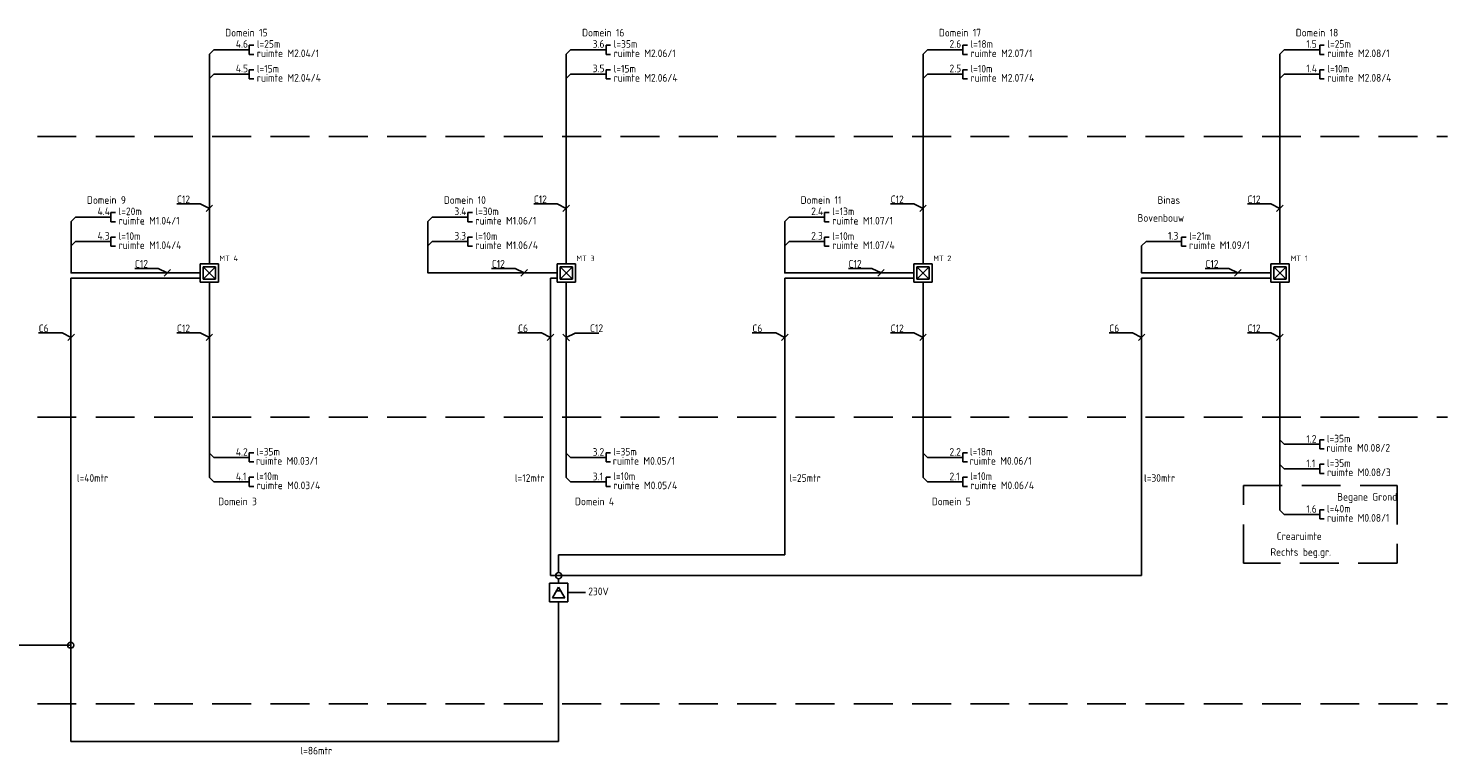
# Model space of a CAD drawing. Header units: millimetres. Extents: x 6913 to 9125, y -938 to -543.
# Tile 3 of 3: x 8661 to 9125, y -839 to -602. Entities that reach past the tile are written whole.
import ezdxf
from ezdxf.enums import TextEntityAlignment as Align

# ---------------------------------------------------------------- set-up
doc = ezdxf.new("R2010")
doc.units = ezdxf.units.MM
doc.linetypes.add('HIDDEN', pattern=[9.525, 6.35, -3.175])
doc.layers.add('EL6431--', color=3, linetype='Continuous')
doc.styles.add('BURO-018', font='ISO.shx', dxfattribs={"height": 1.8})
doc.styles.get("Standard").update_dxf_attribs({"font": 'iso.shx'})

# ---------------------------------------------------------------- blocks, each defined once
blk = doc.blocks.new('E00488')
at = {"color": 0}
for p, q in [((3.04, 7), (-2.96, 7)), ((-2.96, 7), (-2.96, 1)), ((-1.7, 2), (-1.7, 6)), ((-1.7, 6), (1.77, 4)), ((0.61, 3.33), (0.61, 4.67)), ((3.04, 1), (3.04, 7)), ((-2.96, 1), (3.04, 1)), ((-1.7, 2), (1.77, 4))]:
    blk.add_line(p, q, dxfattribs=at)
at = {"color": 0, "linetype": 'Continuous', "style": 'BURO-018', "flags": 1}
blk.add_attdef('E_MATCODE', text='', height=1.8, dxfattribs=at).set_placement((0, 0), align=Align.MIDDLE)
blk = doc.blocks.new('E00491')
at = {"color": 0, "linetype": 'Continuous'}
for p, q in [((-1, 0), (-2.5, 0)), ((0, 2.63), (0, -2.63))]:
    blk.add_line(p, q, dxfattribs=at)
blk.add_circle((0, 0), 1, dxfattribs=at)
at = {"color": 0, "linetype": 'Continuous', "style": 'BURO-018', "flags": 1}
blk.add_attdef('E_MATCODE', text='', height=1.8, dxfattribs=at).set_placement((0, 0), align=Align.MIDDLE)
blk = doc.blocks.new('E00483')
at = {"color": 0}
for p, q in [((0, 6), (-6, 6)), ((-6, 6), (-6, 0)), ((-5, 1, -0.86), (-1, 5, -0.86)), ((-5, 5, -0.86), (-1, 1, -0.86)), ((0, 0), (0, 6)), ((-6, 0), (0, 0))]:
    blk.add_line(p, q, dxfattribs=at)
at = {"color": 0, "linetype": 'Continuous'}
for p, q in [((-5, 5, -0.86), (-5, 1, -0.86)), ((-1, 5, -0.86), (-5, 5, -0.86)), ((-1, 5, -0.86), (-1, 1, -0.86)), ((-1, 1, -0.86), (-5, 1, -0.86))]:
    blk.add_line(p, q, dxfattribs=at)
at = {"color": 0, "linetype": 'Continuous', "style": 'BURO-018', "flags": 1}
blk.add_attdef('E_MATCODE', text='', height=1.8, dxfattribs=at).set_placement((0, 0), align=Align.MIDDLE)
blk = doc.blocks.new('111309TV')
at = {"color": 0, "linetype": 'Continuous'}
for p, q in [((-1.5, 4), (-1.5, 5.5)), ((1.5, 5.5), (1.5, 4)), ((0, 1), (0, 4))]:
    blk.add_line(p, q, dxfattribs=at)
at = {"color": 0}
blk.add_line((1.5, 4), (-1.5, 4), dxfattribs=at)
at = {"color": 7, "style": 'BURO-018'}
blk.add_attdef('E_TEXT2', text='', height=1.8, dxfattribs=at).set_placement((0, 7.5), align=Align.MIDDLE)
at = {"color": 0, "linetype": 'Continuous', "style": 'BURO-018'}
blk.add_attdef('E_TEXT1', text='', height=1.8, dxfattribs=at).set_placement((4, 5), align=Align.MIDDLE)
at = {"color": 0, "linetype": 'Continuous', "style": 'BURO-018', "flags": 1}
blk.add_attdef('E_MATCODE', text='', height=1.8, dxfattribs=at).set_placement((0, 0), align=Align.MIDDLE)

msp = doc.modelspace()

# ---------------------------------------------------------------- linework, layer by layer
at = {"layer": 'EL6431--'}
for p, q in [((8730.22, -609.07), (8721.63, -609.07)), ((8846.79, -609.07), (8838.2, -609.07)), ((8963.36, -609.07), (8954.77, -609.07)), ((9079.92, -609.07), (9071.34, -609.07)), ((8730.22, -617.07), (8721.63, -617.07)), ((8846.79, -617.07), (8838.2, -617.07)), ((8963.36, -617.07), (8954.77, -617.07)), ((9079.92, -617.07), (9071.34, -617.07)), ((8685.06, -663.74), (8676.47, -663.74)), ((8801.63, -663.74), (8793.04, -663.74)), ((8918.19, -663.74), (8909.61, -663.74)), ((8685.06, -671.74), (8676.47, -671.74)), ((8801.63, -671.74), (8793.04, -671.74)), ((8918.19, -671.74), (8909.61, -671.74)), ((9034.76, -671.74), (9026.18, -671.74)), ((8717.23, -683.63), (8674.92, -683.63)), ((8674.92, -683.63), (8674.92, -803.56)), ((8833.79, -683.63), (8831.65, -683.63)), ((8831.65, -683.63), (8831.65, -780.85)), ((8950.36, -683.63), (8908.19, -683.63)), ((8908.19, -683.63), (8908.19, -774)), ((9066.93, -683.63), (9024.76, -683.63)), ((9024.76, -683.63), (9024.76, -780.85)), ((9071.34, -737.94), (9079.92, -737.94)), ((8721.63, -742.21), (8730.22, -742.21)), ((8838.2, -742.21), (8846.79, -742.21)), ((8954.77, -742.21), (8963.36, -742.21)), ((9071.34, -745.94), (9079.92, -745.94)), ((8721.63, -750.21), (8730.22, -750.21)), ((8838.2, -750.21), (8846.79, -750.21)), ((8954.77, -750.21), (8963.36, -750.21)), ((9071.34, -760.83), (9079.92, -760.83))]:
    msp.add_line(p, q, dxfattribs=at)
at = {"layer": 'EL6431--', "linetype": 'HIDDEN', "ltscale": 2}
for p, q in [((8206.83, -637.37), (9124.71, -637.37)), ((8206.83, -729.1), (9124.71, -729.1)), ((8206.83, -822.73), (9124.71, -822.73))]:
    msp.add_line(p, q, dxfattribs=at)
at = {"layer": 'EL6431--', "color": 1}
for p, q in [((8717.25, -659.42), (8709.59, -659.42)), ((8717.25, -659.42), (8720.22, -660.87)), ((8721.28, -659.81), (8719.16, -661.93)), ((8833.82, -659.42), (8826.16, -659.42)), ((8833.82, -659.42), (8836.79, -660.87)), ((8837.85, -659.81), (8835.73, -661.93)), ((8950.39, -659.42), (8942.72, -659.42)), ((8950.39, -659.42), (8953.36, -660.87)), ((8954.42, -659.81), (8952.3, -661.93)), ((9066.96, -659.42), (9059.29, -659.42)), ((9066.96, -659.42), (9069.92, -660.87)), ((9070.98, -659.81), (9068.86, -661.93)), ((8703.51, -680.51), (8695.85, -680.51)), ((8703.51, -680.51), (8706.48, -681.96)), ((8707.54, -680.9), (8705.42, -683.02)), ((8820.08, -680.51), (8812.42, -680.51)), ((8820.08, -680.51), (8823.05, -681.96)), ((8824.11, -680.9), (8821.99, -683.02)), ((8936.65, -680.51), (8928.99, -680.51)), ((8936.65, -680.51), (8939.62, -681.96)), ((8940.68, -680.9), (8938.56, -683.02)), ((9053.22, -680.51), (9045.56, -680.51)), ((9053.22, -680.51), (9056.19, -681.96)), ((9057.25, -680.9), (9055.13, -683.02)), ((8672.09, -701.57), (8664.43, -701.57)), ((8672.09, -701.57), (8675.06, -703.02)), ((8676.12, -701.96), (8674, -704.08)), ((8717.25, -701.57), (8709.59, -701.57)), ((8717.25, -701.57), (8720.22, -703.02)), ((8721.28, -701.96), (8719.16, -704.08)), ((8828.68, -701.57), (8821.02, -701.57)), ((8828.68, -701.57), (8831.65, -703.02)), ((8832.71, -701.96), (8830.59, -704.08)), ((8835.71, -702.01), (8837.83, -704.13)), ((8839.74, -701.62), (8836.77, -703.07)), ((8839.74, -701.62), (8847.4, -701.62)), ((8905.22, -701.57), (8897.56, -701.57)), ((8905.22, -701.57), (8908.19, -703.02)), ((8909.25, -701.96), (8907.13, -704.08)), ((8950.39, -701.57), (8942.72, -701.57)), ((8950.39, -701.57), (8953.36, -703.02)), ((8954.42, -701.96), (8952.3, -704.08)), ((9021.79, -701.57), (9014.13, -701.57)), ((9021.79, -701.57), (9024.76, -703.02)), ((9025.82, -701.96), (9023.7, -704.08)), ((9066.96, -701.57), (9059.29, -701.57)), ((9066.96, -701.57), (9069.92, -703.02)), ((9070.98, -701.96), (9068.86, -704.08))]:
    msp.add_line(p, q, dxfattribs=at)
at = {"layer": 'EL6431--', "linetype": 'Continuous'}
for p, q in [((8834.28, -779.85), (8834.28, -774)), ((8834.28, -774), (8908.19, -774)), ((8836.91, -780.85), (9024.76, -780.85)), ((8837.28, -786.35), (8843.12, -786.35)), ((8834.28, -792.35), (8834.28, -789.35)), ((8834.28, -792.35), (8834.28, -835)), ((8674.92, -803.56), (8657.76, -803.56)), ((8674.92, -803.56), (8674.92, -835)), ((8674.92, -835), (8834.28, -835))]:
    msp.add_line(p, q, dxfattribs=at)
at = {"layer": 'EL6431--'}
for points in [[(8720.22, -610.48), (8721.63, -609.07)], [(8720.22, -678.96), (8720.22, -610.48)], [(8836.79, -610.48), (8838.2, -609.07)], [(8836.79, -678.96), (8836.79, -610.48)], [(8953.36, -610.48), (8954.77, -609.07)], [(8953.36, -678.96), (8953.36, -610.48)], [(9069.92, -610.48), (9071.34, -609.07)], [(9069.92, -678.96), (9069.92, -610.48)], [(8720.22, -618.48), (8721.63, -617.07)], [(8836.79, -618.48), (8838.2, -617.07)], [(8953.36, -618.48), (8954.77, -617.07)], [(9069.92, -618.48), (9071.34, -617.07)], [(8675.06, -665.15), (8676.47, -663.74)], [(8717.23, -681.96), (8675.06, -681.96), (8675.06, -665.15)], [(8791.63, -665.15), (8793.04, -663.74)], [(8833.79, -681.96), (8791.63, -681.96), (8791.63, -665.15)], [(8908.19, -665.15), (8909.61, -663.74)], [(8950.36, -681.96), (8908.19, -681.96), (8908.19, -665.15)], [(8675.06, -673.15), (8676.47, -671.74)], [(8791.63, -673.15), (8793.04, -671.74)], [(8908.19, -673.15), (8909.61, -671.74)], [(9066.93, -681.96), (9024.76, -681.96), (9024.76, -673.15), (9026.18, -671.74)], [(8720.22, -684.96), (8720.22, -748.79)], [(8836.79, -684.96), (8836.79, -748.79)], [(8953.36, -684.96), (8953.36, -748.79)], [(9069.92, -684.96), (9069.92, -759.42)], [(9069.92, -736.53), (9071.34, -737.94)], [(8720.22, -740.79), (8721.63, -742.21)], [(8836.79, -740.79), (8838.2, -742.21)], [(8953.36, -740.79), (8954.77, -742.21)], [(9069.92, -744.53), (9071.34, -745.94)], [(8720.22, -748.79), (8721.63, -750.21)], [(8836.79, -748.79), (8838.2, -750.21)], [(8953.36, -748.79), (8954.77, -750.21)], [(9069.92, -759.42), (9071.34, -760.83)]]:
    msp.add_lwpolyline(points, dxfattribs=at)
at = {"layer": 'EL6431--', "color": 1, "linetype": 'HIDDEN', "ltscale": 2}
msp.add_lwpolyline([(9058, -751.41), (9108.19, -751.41), (9108.19, -776.81), (9058, -776.81)], close=True, dxfattribs=at)

# ---------------------------------------------------------------- block references
at = {"layer": 'EL6431--', "xscale": -1, "rotation": 270}
for p in [(8729.22, -609.07), (8845.79, -609.07), (8962.36, -609.07), (9078.92, -609.07), (8729.22, -617.07), (8845.79, -617.07), (8962.36, -617.07), (9078.92, -617.07), (8684.06, -663.74), (8800.63, -663.74), (8917.19, -663.74), (8684.06, -671.74), (8800.63, -671.74), (8917.19, -671.74), (9033.76, -671.74), (9078.92, -737.94), (8729.22, -742.21), (8845.79, -742.21), (8962.36, -742.21), (9078.92, -745.94), (8729.22, -750.21), (8845.79, -750.21), (8962.36, -750.21), (9078.92, -760.83)]:
    msp.add_blockref('111309TV', p, dxfattribs=at)
at = {"layer": 'EL6431--'}
ref = msp.add_blockref('E00483', (8717.23, -684.96), dxfattribs=dict(at, rotation=270))
ref.add_attrib('E_MATCODE', 'MT 4', dxfattribs={"layer": '0', "color": 1, "linetype": 'Continuous', "height": 1.8, "style": 'BURO-018'}).set_placement((8726.51, -677.2), align=Align.MIDDLE)
ref = msp.add_blockref('E00483', (8833.79, -684.96), dxfattribs=dict(at, rotation=270))
ref.add_attrib('E_MATCODE', 'MT 3', dxfattribs={"layer": '0', "color": 1, "linetype": 'Continuous', "height": 1.8, "style": 'BURO-018'}).set_placement((8843.08, -677.2), align=Align.MIDDLE)
ref = msp.add_blockref('E00483', (8950.36, -684.96), dxfattribs=dict(at, rotation=270))
ref.add_attrib('E_MATCODE', 'MT 2', dxfattribs={"layer": '0', "color": 1, "linetype": 'Continuous', "height": 1.8, "style": 'BURO-018'}).set_placement((8959.64, -677.2), align=Align.MIDDLE)
ref = msp.add_blockref('E00483', (9066.93, -684.96), dxfattribs=dict(at, rotation=270))
ref.add_attrib('E_MATCODE', 'MT 1', dxfattribs={"layer": '0', "color": 1, "linetype": 'Continuous', "height": 1.8, "style": 'BURO-018'}).set_placement((9076.21, -677.2), align=Align.MIDDLE)
at = {"layer": 'EL6431--', "linetype": 'Continuous', "rotation": 90}
for name, p in [('E00488', (8838.28, -786.39)), ('E00491', (8834.28, -780.85))]:
    msp.add_blockref(name, p, dxfattribs=at)
at = {"layer": 'EL6431--', "linetype": 'Continuous'}
msp.add_blockref('E00491', (8674.92, -803.56), dxfattribs=at)

# ---------------------------------------------------------------- texts
at = {"layer": 'EL6431--', "color": 3}
for s, p in [('Domein 15', (8725.4, -604.73)), ('Domein 16', (8841.96, -604.73)), ('Domein 17', (8958.53, -604.73)), ('Domein 18', (9075.1, -604.73)), ('Domein 9', (8680.23, -659.4)), ('Domein 10', (8796.8, -659.4)), ('Domein 11', (8913.37, -659.4)), ('Binas', (9029.94, -659.4)), ('Bovenbouw', (9023.4, -665.25)), ('Domein 3', (8723.08, -757.86)), ('Domein 4', (8839.65, -757.86)), ('Domein 5', (8956.21, -757.86)), ('Crearuimte', (9068.88, -769.21)), ('Rechts beg.gr.', (9066.82, -774.37))]:
    msp.add_text(s, height=2.5, dxfattribs=at).set_placement(p)
at = {"layer": 'EL6431--', "color": 2}
for s, p in [('4.6', (8728.85, -608.41)), ('l=25m', (8735.72, -608.43)), ('3.6', (8845.42, -608.41)), ('l=35m', (8852.29, -608.43)), ('2.6', (8961.98, -608.41)), ('l=18m', (8968.86, -608.43)), ('1.5', (9078.55, -608.41)), ('l=25m', (9085.42, -608.43)), ('ruimte M2.04/1', (8735.72, -611.48)), ('ruimte M2.06/1', (8852.29, -611.48)), ('ruimte M2.07/1', (8968.86, -611.48)), ('ruimte M2.08/1', (9085.42, -611.48)), ('4.5', (8728.85, -616.41)), ('l=15m', (8735.72, -616.51)), ('3.5', (8845.42, -616.41)), ('l=15m', (8852.29, -616.51)), ('2.5', (8961.98, -616.41)), ('l=10m', (8968.86, -616.51)), ('1.4', (9078.55, -616.41)), ('l=10m', (9085.42, -616.51)), ('ruimte M2.04/4', (8735.72, -619.49)), ('ruimte M2.06/4', (8852.29, -619.49)), ('ruimte M2.07/4', (8968.86, -619.49)), ('ruimte M2.08/4', (9085.42, -619.49)), ('C12 ', (8709.63, -659.17)), ('C12 ', (8826.2, -659.17)), ('C12 ', (8942.77, -659.17)), ('C12 ', (9059.34, -659.17)), ('4.4', (8683.69, -663.08)), ('l=20m', (8690.56, -663.1)), ('3.4', (8800.25, -663.08)), ('l=30m', (8807.13, -663.1)), ('2.4', (8916.82, -663.08)), ('l=13m', (8923.69, -663.1)), ('ruimte M1.04/1', (8690.56, -666.16)), ('ruimte M1.06/1', (8807.13, -666.16)), ('ruimte M1.07/1', (8923.69, -666.16)), ('4.3', (8683.69, -671.08)), ('l=10m', (8690.56, -671.18)), ('ruimte M1.04/4', (8690.56, -674.16)), ('3.3', (8800.25, -671.08)), ('l=10m', (8807.13, -671.18)), ('ruimte M1.06/4', (8807.13, -674.16)), ('2.3', (8916.82, -671.08)), ('l=10m', (8923.69, -671.18)), ('ruimte M1.07/4', (8923.69, -674.16)), ('1.3', (9033.39, -671.08)), ('l=21m', (9040.26, -671.18)), ('ruimte M1.09/1', (9040.26, -674.16)), ('C12 ', (8695.9, -680.25)), ('C12 ', (8812.47, -680.25)), ('C12 ', (8929.03, -680.25)), ('C12 ', (9045.6, -680.25)), ('C6 ', (8664.47, -701.32)), ('C12 ', (8709.63, -701.32)), ('C6 ', (8821.06, -701.32)), ('C12 ', (8844.56, -701.26)), ('C6 ', (8897.61, -701.32)), ('C12 ', (8942.77, -701.32)), ('C6 ', (9014.18, -701.32)), ('C12 ', (9059.34, -701.32)), ('1.2', (9078.55, -737.44)), ('l=35m', (9085.25, -737.34)), ('4.2', (8728.85, -741.7)), ('l=35m', (8735.54, -741.61)), ('3.2', (8845.42, -741.7)), ('l=35m', (8852.11, -741.61)), ('2.2', (8961.98, -741.7)), ('l=18m', (8968.68, -741.61)), ('ruimte M0.08/2', (9085.14, -740.34)), ('ruimte M0.03/1', (8735.44, -744.61)), ('ruimte M0.05/1', (8852.01, -744.61)), ('ruimte M0.06/1', (8968.57, -744.61)), ('1.1', (9078.55, -745.44)), ('l=35m', (9085.3, -745.34)), ('ruimte M0.08/3', (9085.33, -748.34)), ('l=40mtr', (8676.95, -750.21)), ('4.1', (8728.85, -749.7)), ('l=10m', (8735.59, -749.61)), ('ruimte M0.03/4', (8735.63, -752.61)), ('l=12mtr', (8820.01, -750.21)), ('3.1', (8845.42, -749.7)), ('l=10m', (8852.16, -749.61)), ('ruimte M0.05/4', (8852.2, -752.61)), ('l=25mtr', (8909.74, -750.21)), ('2.1', (8961.98, -749.7)), ('l=10m', (8968.73, -749.61)), ('ruimte M0.06/4', (8968.76, -752.61)), ('l=30mtr', (9025.54, -750.21)), ('Begane Grond', (9088.64, -756.35)), ('1.6', (9078.55, -760.32)), ('l=40m', (9085.3, -760.23)), ('ruimte M0.08/1', (9085.33, -763.23)), ('230V', (8843.99, -787.25)), ('l=86mtr', (8749.99, -839.27))]:
    msp.add_text(s, height=2.5, dxfattribs=at).set_placement(p)

doc.saveas('drawing.dxf')
